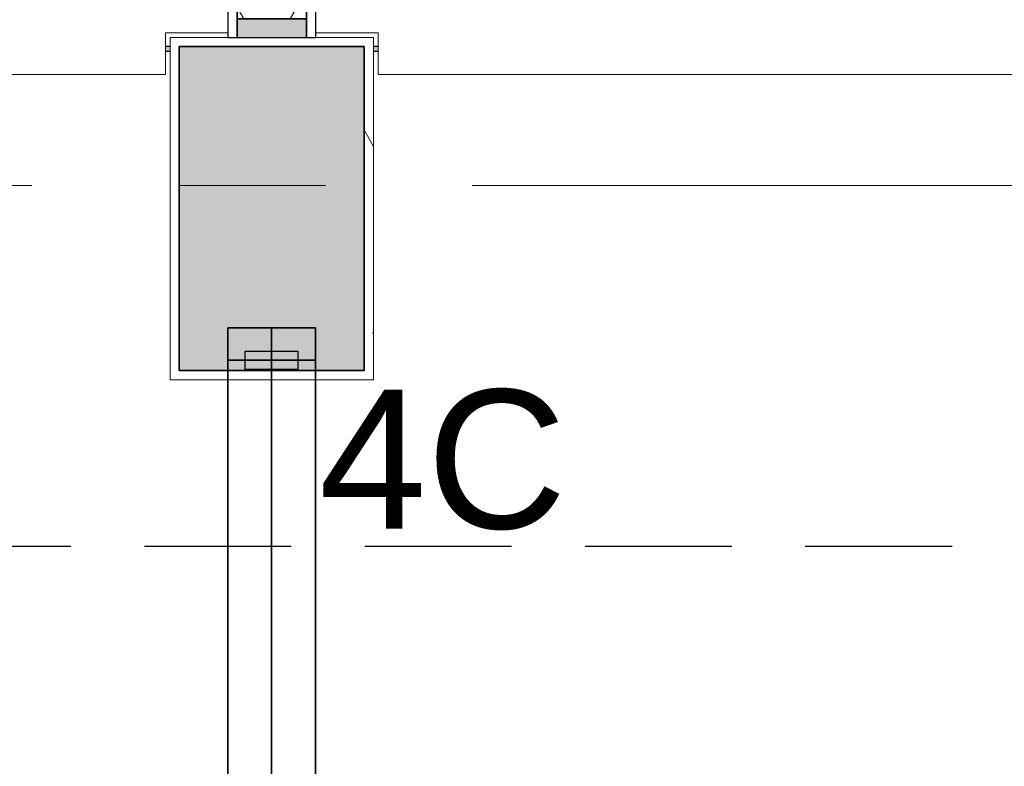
# Model space of a CAD drawing. Extents: x 3176 to 58266, y 1852 to 38199.
# Tile 52 of 256: x 11577 to 12642, y 35200 to 36007. Entities that reach past the tile are written whole.
import ezdxf
from ezdxf.enums import TextEntityAlignment as Align

# ---------------------------------------------------------------- set-up
doc = ezdxf.new("R2010")
doc.units = 0
doc.header["$LTSCALE"] = 50
doc.header["$PDSIZE"] = -5
doc.linetypes.add('HIDDEN2', pattern=[4.7625, 3.175, -1.5875])
doc.linetypes.add('Onderlegger 1e verdieping$0$stramien', pattern=[22.225, 12.7, -3.175, 3.175, -3.175])
doc.layers.get('0').update_dxf_attribs({"linetype": 'CONTINUOUS'})
doc.layers.get('DEFPOINTS').update_dxf_attribs({"linetype": 'CONTINUOUS'})
for name, color, linetype in [('AS-A38--_F----5', 2, 'CONTINUOUS'), ('AS-A38--_F---4-', 9, 'CONTINUOUS'), ('AS-I38-M_F----5_Muuraansluitingen', 7, 'CONTINUOUS'), ('AS-L38--', 7, 'CONTINUOUS'), ('AS-L38--_F----5', 7, 'CONTINUOUS'), ('AS-L38--_F---4-', 7, 'CONTINUOUS'), ('AS-L38--_F-23--', 3, 'CONTINUOUS'), ('AS-L38--_F1-----', 2, 'CONTINUOUS'), ('AS-L38--_F123--', 7, 'CONTINUOUS'), ('IWTEKST', 2, 'CONTINUOUS')]:
    doc.layers.add(name, color=color, linetype=linetype)
doc.layers.add('IWHARTWAND', color=6, linetype='CONTINUOUS', plot=False)
for name, color, linetype, lineweight in [('Onderlegger 1e verdieping$0$A-GENM', 8, 'CONTINUOUS', 18), ('Onderlegger 1e verdieping$0$A-GLAZ', 8, 'CONTINUOUS', 25), ('Onderlegger 1e verdieping$0$A-WALL-MBNI', 8, 'CONTINUOUS', 25), ('Onderlegger 1e verdieping$0$A-WALL-PATT', 8, 'CONTINUOUS', 50), ('Onderlegger 1e verdieping$0$S-COLS', 8, 'CONTINUOUS', 18), ('Onderlegger 1e verdieping$0$S-GRID', 8, 'CONTINUOUS', 18)]:
    doc.layers.add(name, color=color, linetype=linetype, lineweight=lineweight)
doc.styles.get("Standard").update_dxf_attribs({"font": 'isocp.shx'})
pattern_1 = [(0, (822.5, 1360), (31.75, 31.75), [15.875, -47.625]), (90, (830.438, 1352.062), (-31.75, 31.75), [15.875, -47.625])]

# ---------------------------------------------------------------- blocks, each defined once
blk = doc.blocks.new('Onderlegger 1e verdieping$0$22_KA_systeempanel_dicht - staal-V112-Plotview 1e Verdieping - schaal 1 op 100')
at = {"layer": 'Onderlegger 1e verdieping$0$A-GLAZ', "lineweight": 18}
h = blk.add_hatch(color=256, dxfattribs=at)
h.paths.add_polyline_path([(-47, -37.5), (-27, -37.5), (-27, 37.5), (-47, 37.5)], flags=0)
h.paths.add_polyline_path([(27, 37.5), (27, -37.5), (47, -37.5), (47, 37.5)], flags=0)
h = blk.add_hatch(dxfattribs=at)
h.set_pattern_fill('FP_140', color=256, style=0, pattern_type=2)
h.set_pattern_definition([(330, (-36035.2, 11849.93), (60, 103.92305), []), (30, (-36035.2, 11849.93), (-60, 103.92305), [])])
h.paths.add_polyline_path([(-27, -37.5), (27, -37.5), (27, 37.5), (-27, 37.5)], flags=0)
at = {"layer": 'Onderlegger 1e verdieping$0$A-GLAZ'}
for p, q in [((47, 47.5), (-47, 47.5)), ((-47, 47.5), (-47, 37.5)), ((47, 37.5), (47, 47.5)), ((-47, 37.5), (47, 37.5)), ((-27, 37.5), (-47, 37.5)), ((-47, 37.5), (-47, -37.5)), ((27, 37.5), (-27, 37.5)), ((-27, 37.5), (-27, -37.5)), ((-27, -37.5), (-27, 37.5)), ((27, -37.5), (27, 37.5)), ((47, 37.5), (27, 37.5)), ((27, 37.5), (27, -37.5)), ((47, -37.5), (47, 37.5)), ((47, -37.5), (-47, -37.5)), ((-47, -37.5), (-47, -47.5)), ((-47, -37.5), (-27, -37.5)), ((-27, -37.5), (27, -37.5)), ((27, -37.5), (47, -37.5)), ((47, -47.5), (47, -37.5)), ((-47, -47.5), (47, -47.5))]:
    blk.add_line(p, q, dxfattribs=at)
blk = doc.blocks.new('Onderlegger 1e verdieping$0$vensterbank tweede verdieping1 - vensterbank tweede verdieping-12034844-Plotview 1e Verdieping - schaal 1 op 100')
at = {"layer": 'Onderlegger 1e verdieping$0$A-GLAZ', "lineweight": 18}
for p, q in [((11734.8, 35948.2), (11734.8, 35993.2)), ((11734.8, 35993.2), (11802.4, 35993.2)), ((11897.4, 35993.2), (11964.9, 35993.2)), ((11964.9, 35993.2), (11964.9, 35948.2)), ((10131.6, 35948.2), (11734.8, 35948.2)), ((11964.9, 35948.2), (13568.1, 35948.2))]:
    blk.add_line(p, q, dxfattribs=at)
blk = doc.blocks.new('Onderlegger 1e verdieping$0$22_Leemstuc tegen borstwering - 22_Leemstuc tegen borstwering-12075136-Plotview 1e Verdieping - schaal 1 op 100')
at = {"layer": 'Onderlegger 1e verdieping$0$A-WALL-PATT', "lineweight": 25}
h = blk.add_hatch(color=256, dxfattribs=at)
h.paths.add_polyline_path([(53916.6, 2678.2), (53916.6, 2683.2), (53911.3, 2683.2), (53911.3, 2678.2)], flags=0)
h.paths.add_polyline_path([(52283.6, 2678.2), (52287.9, 2678.2), (52287.9, 2683.2), (52283.6, 2683.2)], flags=0)
h.paths.add_polyline_path([(50244.6, 2678.2), (50249.6, 2678.2), (50249.6, 2683.2), (50244.6, 2683.2)], flags=0)
h.paths.add_polyline_path([(50449.6, 2678.2), (50454.6, 2678.2), (50454.6, 2683.2), (50449.6, 2683.2)], flags=0)
h.paths.add_polyline_path([(52077.9, 2678.2), (52083.6, 2678.2), (52083.6, 2683.2), (52077.9, 2683.2)], flags=0)
h.paths.add_polyline_path([(48411.3, 2678.2), (48416.6, 2678.2), (48416.6, 2683.2), (48411.3, 2683.2), (48411.3, 2678.2)], flags=0)
h.paths.add_polyline_path([(48621.3, 2678.2), (48621.3, 2683.2), (48616.6, 2683.2), (48616.6, 2678.2)], flags=0)
h.paths.add_polyline_path([(46583.6, 2678.2), (46583.6, 2683.2), (46577.9, 2683.2), (46577.9, 2678.2)], flags=0)
h.paths.add_polyline_path([(46787.9, 2678.2), (46787.9, 2683.2), (46783.6, 2683.2), (46783.6, 2678.2)], flags=0)
h.paths.add_polyline_path([(44744.6, 2678.2), (44749.6, 2678.2), (44749.6, 2683.2), (44744.6, 2683.2), (44744.6, 2678.2)], flags=0)
h.paths.add_polyline_path([(42911.3, 2678.2), (42916.6, 2678.2), (42916.6, 2683.2), (42911.3, 2683.2), (42911.3, 2678.2)], flags=0)
h.paths.add_polyline_path([(43121.3, 2678.2), (43121.3, 2683.2), (43116.6, 2683.2), (43116.6, 2678.2)], flags=0)
h.paths.add_polyline_path([(44949.6, 2678.2), (44954.6, 2678.2), (44954.6, 2683.2), (44949.6, 2683.2)], flags=0)
h.paths.add_polyline_path([(41283.6, 2678.2), (41287.9, 2678.2), (41287.9, 2683.2), (41283.6, 2683.2)], flags=0)
h.paths.add_polyline_path([(41077.9, 2678.2), (41083.6, 2678.2), (41083.6, 2683.2), (41077.9, 2683.2), (41077.9, 2678.2)], flags=0)
h.paths.add_polyline_path([(39244.6, 2678.2), (39249.6, 2678.2), (39249.6, 2683.2), (39244.6, 2683.2), (39244.6, 2678.2)], flags=0)
h.paths.add_polyline_path([(39449.6, 2678.2), (39454.6, 2678.2), (39454.6, 2683.2), (39449.6, 2683.2)], flags=0)
h.paths.add_polyline_path([(54166.6, 2928.2), (54166.6, 2938.5), (54161.6, 2938.5), (54161.6, 2928.2)], flags=0)
h.paths.add_polyline_path([(37371.6, 2928.2), (37371.6, 2938.6), (37366.6, 2938.6), (37366.6, 2928.2)], flags=0)
h.paths.add_polyline_path([(37371.6, 4551.2), (37371.6, 4561.2), (37366.6, 4561.2), (37366.6, 4551.2)], flags=0)
h.paths.add_polyline_path([(54166.6, 4761.2), (54166.6, 4761.9), (54165.9, 4761.2)], flags=0)
h.paths.add_polyline_path([(37366.6, 4761.9), (37371.6, 4761.9), (37371.6, 4771.9), (37366.6, 4771.9)], flags=0)
h.paths.add_polyline_path([(37366.6, 6384.5), (37371.6, 6384.5), (37371.6, 6394.5), (37366.6, 6394.5)], flags=0)
h.paths.add_polyline_path([(37366.6, 6595.2), (37371.6, 6595.2), (37371.6, 6605.2), (37366.6, 6605.2)], flags=0)
h.paths.add_polyline_path([(37366.6, 8217.9), (37371.6, 8217.9), (37371.6, 8227.9), (37366.6, 8227.9), (37366.6, 8217.9)], flags=0)
h.paths.add_polyline_path([(37366.6, 8428.5), (37371.6, 8428.5), (37371.6, 8438.5), (37366.6, 8438.5)], flags=0)
h.paths.add_polyline_path([(37366.6, 10051.2), (37371.6, 10051.2), (37371.6, 10061.2), (37366.6, 10061.2)], flags=0)
h.paths.add_polyline_path([(37366.6, 10261.9), (37371.6, 10261.9), (37371.6, 10271.9), (37366.6, 10271.9)], flags=0)
h.paths.add_polyline_path([(37366.6, 11884.5), (37371.6, 11884.5), (37371.6, 11894.5), (37366.6, 11894.5)], flags=0)
h.paths.add_polyline_path([(37371.6, 12095.2), (37371.6, 12105.2), (37366.6, 12105.2), (37366.6, 12095.2)], flags=0)
h.paths.add_polyline_path([(37371.6, 13717.9), (37371.6, 13727.9), (37366.6, 13727.9), (37366.6, 13717.9)], flags=0)
h.paths.add_polyline_path([(54166.6, 13718.2), (54166.6, 13718.2), (54161.6, 13718.2)], flags=0)
h.paths.add_polyline_path([(37366.6, 13928.5), (37371.6, 13928.5), (37371.6, 13938.5), (37366.6, 13938.5)], flags=0)
h.paths.add_polyline_path([(37366.6, 15551.2), (37371.6, 15551.2), (37371.6, 15561.2), (37366.6, 15561.2)], flags=0)
h.paths.add_polyline_path([(54166.6, 15761.2), (54166.6, 15761.9), (54165.9, 15761.2)], flags=0)
h.paths.add_polyline_path([(37366.6, 15761.9), (37371.6, 15761.9), (37371.6, 15771.9), (37366.6, 15771.9)], flags=0)
h.paths.add_polyline_path([(37366.6, 17383.2), (37371.6, 17383.2), (37371.6, 17389.9), (37366.6, 17389.9)], flags=0)
h.paths.add_polyline_path([(30283.6, 19178.2), (30293.3, 19178.2), (30293.3, 19183.2), (30283.6, 19183.2)], flags=0)
h.paths.add_polyline_path([(30073.3, 19178.2), (30083.6, 19178.2), (30083.6, 19183.2), (30073.3, 19183.2)], flags=0)
h.paths.add_polyline_path([(26626.6, 19178.2), (26626.6, 19183.2), (26616.6, 19183.2), (26616.6, 19178.2)], flags=0)
h.paths.add_polyline_path([(24793.3, 19178.2), (24793.3, 19183.2), (24783.6, 19183.2), (24783.6, 19178.2)], flags=0)
h.paths.add_polyline_path([(28459.9, 19178.2), (28459.9, 19183.2), (28449.6, 19183.2), (28449.6, 19178.2)], flags=0)
h.paths.add_polyline_path([(28239.9, 19178.2), (28249.6, 19178.2), (28249.6, 19183.2), (28239.9, 19183.2)], flags=0)
h.paths.add_polyline_path([(26406.6, 19178.2), (26416.6, 19178.2), (26416.6, 19183.2), (26406.6, 19183.2)], flags=0)
h.paths.add_polyline_path([(24583.2, 19178.2), (24583.2, 19183.2), (24573.3, 19183.2), (24573.3, 19178.2)], flags=0)
h.paths.add_polyline_path([(21126.6, 19178.2), (21126.6, 19183.2), (21116.6, 19183.2), (21116.6, 19178.2)], flags=0)
h.paths.add_polyline_path([(20906.6, 19178.2), (20916.6, 19178.2), (20916.6, 19183.2), (20906.6, 19183.2)], flags=0)
h.paths.add_polyline_path([(22949.6, 19178.2), (22959.9, 19178.2), (22959.9, 19183.2), (22949.6, 19183.2)], flags=0)
h.paths.add_polyline_path([(22749.6, 19178.2), (22749.6, 19183.2), (22739.9, 19183.2), (22739.9, 19178.2)], flags=0)
h.paths.add_polyline_path([(19083.6, 19178.2), (19083.6, 19183.2), (19073.3, 19183.2), (19073.3, 19178.2)], flags=0)
h.paths.add_polyline_path([(19283.6, 19178.2), (19293.3, 19178.2), (19293.3, 19183.2), (19283.6, 19183.2)], flags=0)
h.paths.add_polyline_path([(15626.6, 19178.2), (15626.6, 19183.2), (15616.6, 19183.2), (15616.6, 19178.2)], flags=0)
h.paths.add_polyline_path([(15406.6, 19178.2), (15416.6, 19178.2), (15416.6, 19183.2), (15406.6, 19183.2)], flags=0)
h.paths.add_polyline_path([(17239.9, 19178.2), (17249.6, 19178.2), (17249.6, 19183.2), (17239.9, 19183.2), (17239.9, 19178.2)], flags=0)
h.paths.add_polyline_path([(17459.9, 19178.2), (17459.9, 19183.2), (17449.6, 19183.2), (17449.6, 19178.2)], flags=0)
h.paths.add_polyline_path([(13793.3, 19178.2), (13793.3, 19183.2), (13783.6, 19183.2), (13783.6, 19178.2)], flags=0)
h.paths.add_polyline_path([(13583.6, 19178.2), (13583.6, 19183.2), (13573.3, 19183.2), (13573.3, 19178.2)], flags=0)
h.paths.add_polyline_path([(10116.6, 19178.2), (10126.6, 19178.2), (10126.6, 19183.2), (10116.6, 19183.2)], flags=0)
h.paths.add_polyline_path([(11959.9, 19178.2), (11959.9, 19183.2), (11949.6, 19183.2), (11949.6, 19178.2)], flags=0)
h.paths.add_polyline_path([(9906.6, 19178.2), (9916.6, 19178.2), (9916.6, 19183.2), (9906.6, 19183.2)], flags=0)
h.paths.add_polyline_path([(11739.9, 19178.2), (11749.6, 19178.2), (11749.6, 19183.2), (11739.9, 19183.2)], flags=0)
h.paths.add_polyline_path([(8293.3, 19178.2), (8293.3, 19183.2), (8283.6, 19183.2), (8283.6, 19178.2)], flags=0)
h.paths.add_polyline_path([(8083.6, 19178.2), (8083.6, 19183.2), (8073.3, 19183.2), (8073.3, 19178.2)], flags=0)
h.paths.add_polyline_path([(4616.6, 19178.2), (4631.6, 19178.2), (4631.6, 19183.2), (4616.6, 19183.2)], flags=0)
h.paths.add_polyline_path([(6249.6, 19178.2), (6249.6, 19183.2), (6239.9, 19183.2), (6239.9, 19178.2)], flags=0)
h.paths.add_polyline_path([(6449.6, 19178.2), (6459.9, 19178.2), (6459.9, 19183.2), (6449.6, 19183.2)], flags=0)
h.paths.add_polyline_path([(54166.6, 19218.2), (54166.6, 19218.2), (54166.6, 19218.2)], flags=0)
h.paths.add_polyline_path([(4371.6, 19428.2), (4371.5, 19443.2), (4366.6, 19443.2), (4366.6, 19428.2)], flags=0)
h.paths.add_polyline_path([(54166.6, 19428.2), (54166.6, 19428.5), (54166.3, 19428.2)], flags=0)
h.paths.add_polyline_path([(4371.6, 21046.4), (4371.6, 21051.5), (4366.6, 21051.5), (4366.6, 21046.4)], flags=0)
h.paths.add_polyline_path([(4371.6, 21271.5), (4371.6, 21276.7), (4366.6, 21276.7), (4366.6, 21271.5)], flags=0)
h.paths.add_polyline_path([(4366.6, 22879.7), (4371.6, 22879.7), (4371.6, 22884.9), (4366.6, 22884.9)], flags=0)
h.paths.add_polyline_path([(4366.6, 23104.9), (4371.6, 23104.9), (4371.5, 23110), (4366.6, 23110)], flags=0)
h.paths.add_polyline_path([(4366.6, 24713), (4371.6, 24713), (4371.6, 24718.2), (4366.6, 24718.2), (4366.6, 24713)], flags=0)
h.paths.add_polyline_path([(54166.6, 24718.2), (54166.6, 24718.2), (54166.6, 24718.2)], flags=0)
h.paths.add_polyline_path([(4371.6, 24728.2), (4371.6, 24728.2), (4366.6, 24728.2)], flags=0)
h.paths.add_polyline_path([(54166.6, 24928.2), (54166.6, 24928.5), (54166.3, 24928.2)], flags=0)
h.paths.add_polyline_path([(4371.6, 24938.2), (4371.5, 24943.4), (4366.6, 24943.4), (4366.6, 24938.2), (4371.6, 24938.2)], flags=0)
h.paths.add_polyline_path([(4371.6, 26546.4), (4371.6, 26551.5), (4366.6, 26551.5), (4366.6, 26546.4)], flags=0)
h.paths.add_polyline_path([(4371.6, 26761.2), (4371.6, 26761.5), (4366.9, 26761.2)], flags=0)
h.paths.add_polyline_path([(4366.6, 26771.5), (4371.6, 26771.5), (4371.5, 26776.7), (4366.6, 26776.7)], flags=0)
h.paths.add_polyline_path([(4371.6, 28379.7), (4371.6, 28384.9), (4366.6, 28384.9), (4366.6, 28379.7)], flags=0)
h.paths.add_polyline_path([(4371.6, 28604.9), (4371.5, 28610), (4366.6, 28610), (4366.6, 28604.9), (4371.6, 28604.9)], flags=0)
h.paths.add_polyline_path([(4366.6, 30213), (4371.6, 30213), (4371.6, 30218.2), (4366.6, 30218.2), (4366.6, 30213)], flags=0)
h.paths.add_polyline_path([(4371.6, 30438.2), (4371.6, 30443.4), (4366.6, 30443.4), (4366.6, 30438.2)], flags=0)
h.paths.add_polyline_path([(4366.6, 32046.4), (4371.6, 32046.4), (4371.6, 32051.5), (4366.6, 32051.5)], flags=0)
h.paths.add_polyline_path([(4366.6, 32271.5), (4371.6, 32271.5), (4371.6, 32276.7), (4366.6, 32276.7)], flags=0)
h.paths.add_polyline_path([(4371.5, 33879.7), (4371.6, 33879.7), (4371.6, 33884.9), (4366.6, 33884.9), (4366.6, 33879.7)], flags=0)
h.paths.add_polyline_path([(4371.6, 34104.9), (4371.6, 34104.9), (4371.5, 34110), (4366.6, 34110), (4366.6, 34104.9)], flags=0)
h.paths.add_polyline_path([(4366.6, 35713), (4371.6, 35713), (4371.6, 35718.2), (4366.6, 35718.2), (4366.6, 35713)], flags=0)
h.paths.add_polyline_path([(52298.3, 35973.2), (52298.3, 35978.2), (52293.3, 35978.2), (52293.3, 35973.2)], flags=0)
h.paths.add_polyline_path([(53901.4, 35973.2), (53906.6, 35973.2), (53906.6, 35978.2), (53901.4, 35978.2), (53901.4, 35973.2)], flags=0)
h.paths.add_polyline_path([(52068.1, 35973.2), (52073.3, 35973.2), (52073.3, 35978.2), (52068.1, 35978.2)], flags=0)
h.paths.add_polyline_path([(50239.9, 35973.2), (50239.9, 35978.2), (50234.8, 35978.2), (50234.8, 35973.2)], flags=0)
h.paths.add_polyline_path([(50464.9, 35973.2), (50464.9, 35978.2), (50459.9, 35978.2), (50459.9, 35973.2)], flags=0)
h.paths.add_polyline_path([(48626.6, 35973.2), (48631.6, 35973.2), (48631.6, 35978.2), (48626.6, 35978.2), (48626.6, 35973.2)], flags=0)
h.paths.add_polyline_path([(48406.6, 35973.2), (48406.6, 35978.2), (48401.4, 35978.2), (48401.4, 35973.2)], flags=0)
h.paths.add_polyline_path([(46793.3, 35973.2), (46798.3, 35973.2), (46798.3, 35978.2), (46793.3, 35978.2)], flags=0)
h.paths.add_polyline_path([(46573.3, 35973.2), (46573.3, 35978.2), (46568.1, 35978.2), (46568.1, 35973.2)], flags=0)
h.paths.add_polyline_path([(44959.9, 35973.2), (44964.9, 35973.2), (44964.9, 35978.2), (44959.9, 35978.2), (44959.9, 35973.2)], flags=0)
h.paths.add_polyline_path([(44734.8, 35973.2), (44739.9, 35973.2), (44739.9, 35978.2), (44734.8, 35978.2), (44734.8, 35973.2)], flags=0)
h.paths.add_polyline_path([(43126.6, 35973.2), (43131.6, 35973.2), (43131.6, 35978.2), (43126.6, 35978.2)], flags=0)
h.paths.add_polyline_path([(42906.6, 35973.2), (42906.6, 35978.2), (42901.4, 35978.2), (42901.4, 35973.2)], flags=0)
h.paths.add_polyline_path([(41068.1, 35973.2), (41083.6, 35973.2), (41083.3, 35978.2), (41068.1, 35978.2)], flags=0)
h.paths.add_polyline_path([(41283.6, 35973.2), (41298.3, 35973.2), (41298.3, 35978.2), (41283.6, 35978.2)], flags=0)
h.paths.add_polyline_path([(39459.9, 35973.2), (39464.9, 35973.2), (39464.9, 35978.2), (39459.9, 35978.2), (39459.9, 35973.2)], flags=0)
h.paths.add_polyline_path([(39234.8, 35973.2), (39239.9, 35973.2), (39239.9, 35978.2), (39234.8, 35978.2)], flags=0)
h.paths.add_polyline_path([(35798.3, 35973.2), (35798.3, 35978.2), (35793.3, 35978.2), (35793.3, 35973.2)], flags=0)
h.paths.add_polyline_path([(37631.6, 35973.2), (37631.6, 35978.2), (37626.6, 35978.2), (37626.6, 35973.2)], flags=0)
h.paths.add_polyline_path([(37406.6, 35973.2), (37406.6, 35978.2), (37401.4, 35978.2), (37401.4, 35973.2)], flags=0)
h.paths.add_polyline_path([(35573.3, 35973.2), (35573.3, 35978.2), (35568.1, 35978.2), (35568.1, 35973.2)], flags=0)
h.paths.add_polyline_path([(33959.9, 35973.2), (33964.9, 35973.2), (33964.9, 35978.2), (33959.9, 35978.2)], flags=0)
h.paths.add_polyline_path([(33739.9, 35973.2), (33739.9, 35978.2), (33734.8, 35978.2), (33734.8, 35973.2)], flags=0)
h.paths.add_polyline_path([(32131.6, 35973.2), (32131.6, 35978.2), (32116.6, 35978.2), (32116.6, 35973.2)], flags=0)
h.paths.add_polyline_path([(31906.6, 35973.2), (31906.6, 35978.2), (31901.4, 35978.2), (31901.4, 35973.2)], flags=0)
h.paths.add_polyline_path([(28464.9, 35973.2), (28464.9, 35978.2), (28459.9, 35978.2), (28459.9, 35973.2)], flags=0)
h.paths.add_polyline_path([(30293.3, 35973.2), (30298.3, 35973.2), (30298.3, 35978.2), (30293.3, 35978.2)], flags=0)
h.paths.add_polyline_path([(30073.3, 35973.2), (30073.3, 35978.2), (30068.1, 35978.2), (30068.1, 35973.2)], flags=0)
h.paths.add_polyline_path([(28239.9, 35973.2), (28239.9, 35978.2), (28234.8, 35978.2), (28234.8, 35973.2)], flags=0)
h.paths.add_polyline_path([(26406.6, 35973.2), (26406.6, 35978.2), (26401.4, 35978.2), (26401.4, 35973.2)], flags=0)
h.paths.add_polyline_path([(26626.6, 35973.2), (26631.6, 35973.2), (26631.6, 35978.2), (26626.6, 35978.2), (26626.6, 35973.2)], flags=0)
h.paths.add_polyline_path([(24573.3, 35973.2), (24573.3, 35978.2), (24568.1, 35978.2), (24568.1, 35973.2)], flags=0)
h.paths.add_polyline_path([(24793.3, 35973.2), (24798.3, 35973.2), (24798.3, 35978.2), (24793.3, 35978.2)], flags=0)
h.paths.add_polyline_path([(22964.9, 35973.2), (22964.9, 35978.2), (22956.6, 35978.2), (22956.6, 35973.2)], flags=0)
h.paths.add_polyline_path([(19068.1, 35973.2), (19076.6, 35973.2), (19076.6, 35978.2), (19068.1, 35978.2), (19068.1, 35973.3)], flags=0)
h.paths.add_polyline_path([(17459.9, 35973.2), (17464.9, 35973.2), (17464.9, 35978.2), (17459.9, 35978.2)], flags=0)
h.paths.add_polyline_path([(17239.9, 35973.2), (17239.9, 35978.2), (17234.8, 35978.2), (17234.8, 35973.2)], flags=0)
h.paths.add_polyline_path([(15631.6, 35973.2), (15631.6, 35978.2), (15626.6, 35978.2), (15626.6, 35973.2)], flags=0)
h.paths.add_polyline_path([(15406.6, 35973.2), (15406.6, 35978.2), (15401.4, 35978.2), (15401.4, 35973.2)], flags=0)
h.paths.add_polyline_path([(13793.3, 35973.2), (13798.3, 35973.2), (13798.3, 35978.2), (13793.3, 35978.2), (13793.3, 35973.2)], flags=0)
h.paths.add_polyline_path([(13568.1, 35973.2), (13573.3, 35973.2), (13573.3, 35978.2), (13568.1, 35978.2)], flags=0)
h.paths.add_polyline_path([(11964.9, 35973.2), (11964.9, 35978.2), (11959.9, 35978.2), (11959.9, 35973.2)], flags=0)
h.paths.add_polyline_path([(10131.6, 35973.2), (10131.6, 35978.2), (10126.6, 35978.2), (10126.6, 35973.2)], flags=0)
h.paths.add_polyline_path([(11739.9, 35973.2), (11739.9, 35978.2), (11734.8, 35978.2), (11734.8, 35973.2)], flags=0)
h.paths.add_polyline_path([(9906.6, 35973.2), (9906.6, 35978.2), (9901.4, 35978.2), (9901.4, 35973.2)], flags=0)
h.paths.add_polyline_path([(8073.3, 35973.2), (8073.3, 35978.2), (8068.1, 35978.2), (8068.1, 35973.2)], flags=0)
h.paths.add_polyline_path([(8293.3, 35973.2), (8298.3, 35973.2), (8298.3, 35978.2), (8293.3, 35978.2), (8293.3, 35973.2)], flags=0)
h.paths.add_polyline_path([(6459.9, 35973.2), (6464.9, 35973.2), (6464.9, 35978.2), (6459.9, 35978.2), (6459.9, 35973.2)], flags=0)
h.paths.add_polyline_path([(6234.8, 35973.2), (6239.9, 35973.2), (6239.9, 35978.2), (6234.8, 35978.2)], flags=0)
h.paths.add_polyline_path([(4631.6, 35973.2), (4631.6, 35978.2), (4626.6, 35978.2), (4626.6, 35973.2)], flags=0)
at = {"layer": 'Onderlegger 1e verdieping$0$A-WALL-MBNI'}
for p, q in [((11739.9, 35978.2), (11734.8, 35978.2)), ((11964.9, 35978.2), (11959.9, 35978.2)), ((11734.8, 35973.2), (11739.9, 35973.2)), ((11959.9, 35973.2), (11964.9, 35973.2))]:
    blk.add_line(p, q, dxfattribs=at)
blk = doc.blocks.new('Onderlegger 1e verdieping$0$42_KA leemstuc betonkolomafwerking - Type-V329-Plotview 1e Verdieping - schaal 1 op 100')
at = {"layer": 'Onderlegger 1e verdieping$0$A-GENM'}
h = blk.add_hatch(dxfattribs=at)
h.set_pattern_fill('FP_369', color=256, style=0, pattern_type=2)
h.set_pattern_definition([(0, (-12016.93, -35895.2), (406.4, 101.6), [33.528, -271.272, 33.528, -1896.872]), (0, (-12016.93, -35895.2), (406.4, 101.6), [-338.328, -271.272, 33.528, -576.072, -1016]), (0, (-12016.93, -35895.2), (406.4, 101.6), [-1219.2, 33.528, -271.272, 33.528, -677.672]), (0, (-12016.93, -35895.2), (406.4, 101.6), [-1557.528, -169.672, 33.528, -474.472]), (120, (-11864.53, -35844.4), (-291.18818, 301.15272), [33.528, -271.272, 33.528, -1896.872]), (120, (-11864.53, -35844.4), (-291.18818, 301.15272), [-338.328, -271.272, 33.528, -576.072, -1016]), (120, (-11864.53, -35844.4), (-291.18818, 301.15272), [-1219.2, 33.528, -271.272, 33.528, -677.672]), (120, (-11864.53, -35844.4), (-291.18818, 301.15272), [-1557.528, -169.672, 33.528, -474.472]), (240, (-11813.73, -35641.2), (-115.21182, -402.75272), [33.528, -271.272, 33.528, -1896.872]), (240, (-11813.73, -35641.2), (-115.21182, -402.75272), [-338.328, -271.272, 33.528, -576.072, -1016]), (240, (-11813.73, -35641.2), (-115.21182, -402.75272), [-1219.2, 33.528, -271.272, 33.528, -677.672]), (240, (-11813.73, -35641.2), (-115.21182, -402.75272), [-1557.528, -169.672, 33.528, -474.472])])
h.paths.add_polyline_path([(-57, -277), (-57, 93), (-277, 93), (-277, -277)], flags=0)
h.paths.add_polyline_path([(-67, -267), (-267, -267), (-267, 83), (-67, 83)], flags=0)
for p, q in [((-57, 93), (-277, 93)), ((-277, 93), (-277, -277)), ((-57, -277), (-57, 93)), ((-267, 83), (-67, 83)), ((-267, -267), (-267, 83)), ((-67, 83), (-67, -267)), ((-67, -267), (-267, -267)), ((-277, -277), (-57, -277))]:
    blk.add_line(p, q, dxfattribs=at)
blk = doc.blocks.new('Onderlegger 1e verdieping')
at = {"layer": 'Onderlegger 1e verdieping$0$S-COLS', "lineweight": 5}
blk.add_hatch(color=256, dxfattribs=at).paths.add_polyline_path([(11949.6, 35628.2), (11949.6, 35978.2), (11749.6, 35978.2), (11749.6, 35628.2)], flags=0)
at = {"layer": 'Onderlegger 1e verdieping$0$S-COLS', "lineweight": 35}
for p, q in [((11949.6, 35978.2), (11749.6, 35978.2)), ((11749.6, 35978.2), (11749.6, 35628.2)), ((11949.6, 35628.2), (11949.6, 35978.2)), ((11749.6, 35628.2), (11949.6, 35628.2))]:
    blk.add_line(p, q, dxfattribs=at)
at = {"layer": 'Onderlegger 1e verdieping$0$S-GRID', "linetype": 'Onderlegger 1e verdieping$0$stramien'}
blk.add_line((3176.5, 35828.2), (55473.5, 35828.2), dxfattribs=at)
at = {"layer": 'Onderlegger 1e verdieping$0$A-GENM'}
blk.add_blockref('Onderlegger 1e verdieping$0$42_KA leemstuc betonkolomafwerking - Type-V329-Plotview 1e Verdieping - schaal 1 op 100', (12016.9, 35895.2), dxfattribs=at)
at = {"layer": 'Onderlegger 1e verdieping$0$A-GLAZ'}
blk.add_blockref('Onderlegger 1e verdieping$0$vensterbank tweede verdieping1 - vensterbank tweede verdieping-12034844-Plotview 1e Verdieping - schaal 1 op 100', (0, 0), dxfattribs=at)
at = {"layer": 'Onderlegger 1e verdieping$0$A-GLAZ', "lineweight": 18, "rotation": 90}
blk.add_blockref('Onderlegger 1e verdieping$0$22_KA_systeempanel_dicht - staal-V112-Plotview 1e Verdieping - schaal 1 op 100', (11849.9, 36035.2), dxfattribs=at)
at = {"layer": 'Onderlegger 1e verdieping$0$A-WALL-MBNI'}
blk.add_blockref('Onderlegger 1e verdieping$0$22_Leemstuc tegen borstwering - 22_Leemstuc tegen borstwering-12075136-Plotview 1e Verdieping - schaal 1 op 100', (0, 0), dxfattribs=at)
blk = doc.blocks.new('BvnAans-_CTA01')
at = {"layer": 'AS-L38--_F----5', "color": 0, "invisible_edges": 10}
blk.add_3dface([(0, 0), (1, 0), (1, 0, 1), (0, 0, 1)], dxfattribs=at)
at = {"layer": 'AS-L38--_F---4-', "invisible_edges": 10}
for points in [[(0, 0.5), (1, 0.5), (1, 0.5, 1), (0, 0.5, 1)], [(0, -0.5), (1, -0.5), (1, -0.5, 1), (0, -0.5, 1)]]:
    blk.add_3dface(points, dxfattribs=at)
at = {"layer": 'AS-L38--_F---4-'}
blk.add_3dface([(0, -0.5, 1), (0, 0.5, 1), (1, 0.5, 1), (1, -0.5, 1)], dxfattribs=at)
blk = doc.blocks.new('OndrAans_CTA01')
at = {"layer": 'AS-L38--_F----5', "color": 0, "invisible_edges": 10}
blk.add_3dface([(0, 0), (1, 0), (1, 0, 1), (0, 0, 1)], dxfattribs=at)
at = {"layer": 'AS-L38--_F---4-', "invisible_edges": 10}
for points in [[(0, 0.5), (1, 0.5), (1, 0.5, 1), (0, 0.5, 1)], [(0, -0.5), (1, -0.5), (1, -0.5, 1), (0, -0.5, 1)]]:
    blk.add_3dface(points, dxfattribs=at)
at = {"layer": 'AS-L38--_F123--', "color": 0}
blk.add_3dface([(0, -0.5), (1, -0.5), (1, 0.5), (0, 0.5)], dxfattribs=at)
blk = doc.blocks.new('Q0WDSTL-_CTA01')
at = {"layer": 'AS-L38--_F-23--'}
for p, q in [((0, 0.3), (0, 0.5)), ((0, -0.3), (0, -0.5))]:
    blk.add_line(p, q, dxfattribs=at)
at = {"layer": 'AS-L38--_F-23--', "color": 1}
blk.add_lwpolyline([(0, 0.3), (1, 0.3), (1, -0.3), (0, -0.3)], dxfattribs=at)
at = {"layer": 'AS-L38--_F1-----'}
blk.add_lwpolyline([(0, 0.5), (0, -0.5)], dxfattribs=at)
blk = doc.blocks.new('D1------_CTA01')
at = {"layer": 'AS-L38--_F----5', "color": 0}
blk.add_3dface([(0, 0), (1, 0), (1, 0, 1), (0, 0, 1)], dxfattribs=at)
at = {"layer": 'AS-L38--_F---4-'}
for points in [[(0, 0.5), (1, 0.5), (1, 0.5, 1), (0, 0.5, 1)], [(0, -0.5), (1, -0.5), (1, -0.5, 1), (0, -0.5, 1)]]:
    blk.add_3dface(points, dxfattribs=at)
blk = doc.blocks.new('QWND45--_CTA01')
at = {"layer": 'AS-A38--_F----5', "extrusion": (0, -1, 0)}
h = blk.add_hatch(dxfattribs=at)
h.set_pattern_fill('CROSS', color=256, scale=5, style=0)
h.set_pattern_definition(pattern_1)
h.paths.add_polyline_path([(0, 940), (1645, 940), (1645, 1780), (0, 1780)])
at = {"layer": 'AS-A38--_F---4-', "extrusion": (0, -1, 0)}
h = blk.add_hatch(dxfattribs=at)
h.set_pattern_fill('CROSS', color=256, scale=5, style=0)
h.set_pattern_definition(pattern_1)
h.paths.add_polyline_path([(0, 940), (1645, 940), (1645, 1780), (0, 1780)])
h = blk.add_hatch(dxfattribs=at)
h.set_pattern_fill('CROSS', color=256, scale=5, style=0)
h.set_pattern_definition(pattern_1)
h.paths.add_polyline_path([(0, 940), (1645, 940), (1645, 1780), (0, 1780)])
at = {"layer": 'AS-L38--', "xscale": 1645, "yscale": 95}
for name, p, zscale in [('BvnAans-_CTA01', (0, 0, 2660), 40), ('OndrAans_CTA01', (0, 0), 60), ('D1------_CTA01', (0, 0, 1780), 880), ('D1------_CTA01', (0, 0, 940), 840), ('D1------_CTA01', (0, 0, 60), 880)]:
    blk.add_blockref(name, p, dxfattribs=dict(at, zscale=zscale))
at = {"layer": 'AS-L38--', "xscale": 10, "yscale": 95, "zscale": 10, "rotation": 180}
blk.add_blockref('Q0WDSTL-_CTA01', (1645, 0), dxfattribs=at)
blk = doc.blocks.new('QEND6---_CTA01')
at = {"layer": 'AS-L38--_F----5', "invisible_edges": 1}
for points in [[(0, 0), (0, 0, 60), (35, 0, 60), (35, 0)], [(0, 0, 2660), (0, 0, 2700), (35, 0, 2700), (35, 0, 2660)]]:
    blk.add_3dface(points, dxfattribs=at)
at = {"layer": 'AS-L38--_F----5'}
blk.add_3dface([(0, 0, 60), (0, 0, 2660), (35, 0, 2660), (35, 0, 60)], dxfattribs=at)
at = {"layer": 'AS-L38--_F---4-', "invisible_edges": 1}
for points in [[(35, 47.5), (35, 47.5, 60), (0, 47.5, 60), (0, 47.5)], [(35, 47.5, 2660), (35, 47.5, 2700), (0, 47.5, 2700), (0, 47.5, 2660)], [(0, -47.5), (0, -47.5, 60), (35, -47.5, 60), (35, -47.5)], [(0, -47.5, 2660), (0, -47.5, 2700), (35, -47.5, 2700), (35, -47.5, 2660)]]:
    blk.add_3dface(points, dxfattribs=at)
at = {"layer": 'AS-L38--_F---4-'}
for points in [[(35, 47.5, 60), (35, 47.5, 2660), (0, 47.5, 2660), (0, 47.5, 60)], [(0, -47.5, 2700), (35, -47.5, 2700), (35, 47.5, 2700), (0, 47.5, 2700)], [(35, -47.5), (35, -47.5, 60), (35, 47.5, 60), (35, 47.5)], [(35, -47.5, 60), (35, -47.5, 2660), (35, 47.5, 2660), (35, 47.5, 60)], [(35, -47.5, 2660), (35, -47.5, 2700), (35, 47.5, 2700), (35, 47.5, 2660)], [(0, -47.5, 60), (0, -47.5, 2660), (35, -47.5, 2660), (35, -47.5, 60)]]:
    blk.add_3dface(points, dxfattribs=at)
at = {"layer": 'AS-L38--_F123--'}
blk.add_lwpolyline([(0, -47.5), (35, -47.5), (35, 47.5), (0, 47.5)], dxfattribs=at)
at = {"layer": 'DEFPOINTS'}
blk.add_point((35, 0, 2700), dxfattribs=at)
at = {"layer": 'AS-L38--', "xscale": 10, "yscale": 95, "zscale": 10}
blk.add_blockref('Q0WDSTL-_CTA01', (0, 0), dxfattribs=at)
at = {"layer": 'AS-I38-M_F----5_Muuraansluitingen', "extrusion": (0, -1, 0)}
blk.add_text('D4C', height=125, rotation=90, dxfattribs=at).set_placement((35, 2750), align=Align.MIDDLE_LEFT)

msp = doc.modelspace()

# ---------------------------------------------------------------- linework, layer by layer
at = {"layer": 'AS-L38--_F----5', "extrusion": (1, 1.04899e-15, 2.22045e-16)}
for p, q in [((11849.6, 35617.2, 2700), (11849.6, 35617.2, 3063)), ((11849.6, 35617.2, 3063), (11849.6, 35437.2, 3063)), ((11849.6, 35437.2, 2700), (11849.6, 35617.2, 3063)), ((11849.6, 35437.2, 3063), (11849.6, 35617.2, 2700)), ((11849.6, 35437.2, 3063), (11849.6, 35437.2, 2700))]:
    msp.add_line(p, q, dxfattribs=at)
at = {"layer": 'IWHARTWAND'}
msp.add_line((11849.6, 35617.2), (11849.6, 32161.2), dxfattribs=at)
at = {"layer": 'IWTEKST', "linetype": 'HIDDEN2'}
msp.add_line((5044.6, 35438.2), (53488.6, 35438.2), dxfattribs=at)

# ---------------------------------------------------------------- block references
msp.add_blockref('Onderlegger 1e verdieping', (0, 0))
at = {"layer": 'AS-L38--', "rotation": 90.00000000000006}
for name, p in [('QEND6---_CTA01', (11849.6, 35639.2)), ('QWND45--_CTA01', (11849.6, 33994.2))]:
    msp.add_blockref(name, p, dxfattribs=at)

# ---------------------------------------------------------------- texts
at = {"layer": 'IWTEKST', "insert": (11900.6, 35607.4, 120), "char_height": 150, "width": 3405, "attachment_point": 1}
msp.add_mtext('{\\fArial|b0|i0|c0|p34;4C}', dxfattribs=at)

doc.saveas('drawing.dxf')
